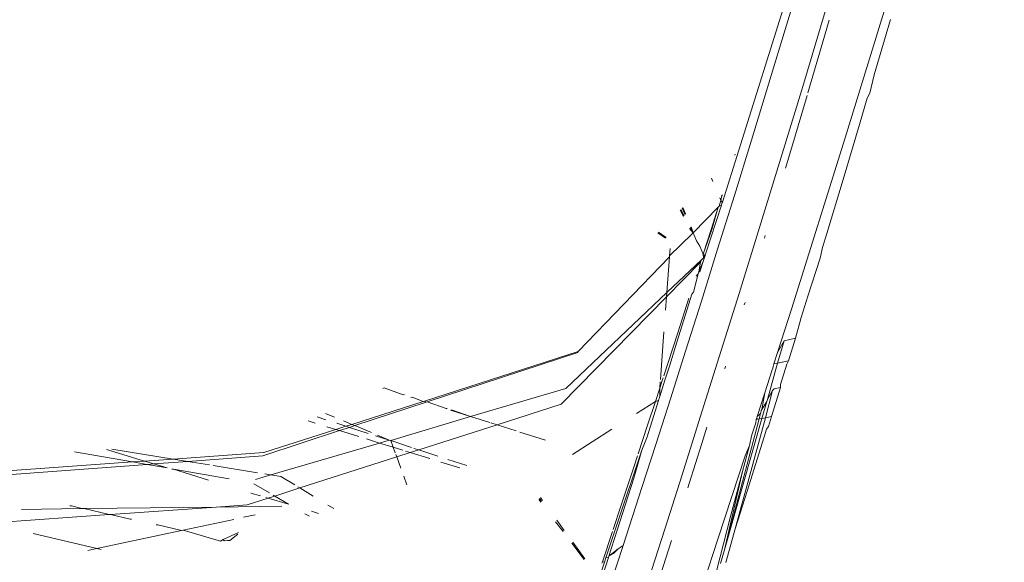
# Model space of a CAD drawing. Header units: millimetres. Extents: x 504675 to 860349, y -23215 to 63575.
# Tile 92 of 177: x 592442 to 592477, y 32748 to 32767. Entities that reach past the tile are written whole.
import ezdxf
from ezdxf import colors
from ezdxf.entities.mleader import LeaderData, LeaderLine
from ezdxf.math import Vec2, Vec3

# ---------------------------------------------------------------- set-up
doc = ezdxf.new("R2010")
doc.units = ezdxf.units.MM
doc.header["$LTSCALE"] = 10
doc.header["$PDMODE"] = 35
doc.header["$PDSIZE"] = -1000
doc.linetypes.add('LEVEL-F-OVERALL LAYOUT$0$HIDDEN', pattern=[0.375, 0.25, -0.125])
doc.layers.get('0').update_dxf_attribs({"linetype": 'CONTINUOUS'})
doc.layers.get('Defpoints').update_dxf_attribs({"color": 253, "linetype": 'CONTINUOUS'})
for name, color, linetype, lineweight in [('ARCH', 8, 'CONTINUOUS', 0), ('DIM', 8, 'CONTINUOUS', 15), ('furniture', 8, 'CONTINUOUS', 5), ('LEVEL - C OVERALL LAYOUT$0$A-EQPM', 8, 'CONTINUOUS', 5), ('level-C-ELEVATION-$0$I-ANNO-TEXT', 8, 'CONTINUOUS', 18)]:
    doc.layers.add(name, color=color, linetype=linetype, lineweight=lineweight)
doc.layers.add('LEVEL-F-OVERALL LAYOUT$0$DASH1L', color=8, linetype='LEVEL-F-OVERALL LAYOUT$0$HIDDEN')
doc.styles.add('level-C-ELEVATION-$0$KGD - Note', font='romans.shx', dxfattribs={"width": 0.7, "height": 2})
doc.styles.get("Standard").update_dxf_attribs({"font": 'verdana.ttf'})
doc.dimstyles.new('LBF 50', dxfattribs={"dimscale": 25, "dimtxt": 1.75, "dimasz": 1.75, "dimexe": 1, "dimexo": 1, "dimgap": 1, "dimtad": 1, "dimdec": 0, "dimrnd": 5, "dimzin": 12, "dimdsep": 46, "dimtxsty": 'Standard', "dimblk": 'CLOSEDBLANK', "dimcen": 0, "dimclrd": 256, "dimclre": 256, "dimclrt": 256, "dimadec": 0, "dimazin": 3, "dimtfac": 1, "dimtdec": 0, "dimtofl": 0, "dimtmove": 0, "dimatfit": 3, "dimldrblk": 'CLOSEDBLANK', "dimfxl": 0.18, "dimtolj": 1, "dimtzin": 0, "dimlwd": -1, "dimlwe": -1, "dimarcsym": 0})

# ---------------------------------------------------------------- blocks, each defined once
blk = doc.blocks.new('LEVEL - C OVERALL LAYOUT$0$Column Cladding - Column Cladding- 1200mm-V38-LEVEL C - PART PLAN 20')
at = {"layer": 'LEVEL - C OVERALL LAYOUT$0$A-EQPM', "color": 253, "lineweight": 5}
for radius, start, end in [(755, 270, 90), (746, 180, 360), (731, 180, 0)]:
    blk.add_arc((0, 0), radius, start, end, dxfattribs=at)
blk = doc.blocks.new('ARCH')
at = {"layer": 'LEVEL-F-OVERALL LAYOUT$0$DASH1L'}
h = blk.add_hatch(dxfattribs=at)
h.set_pattern_fill('ANGLE', color=8, scale=10, angle=352.0664)
h.set_pattern_definition([(352.0664444, (-404119.055, 373340.98), (9.6410197, 69.1814516), [50.8, -19.05]), (82.0664444, (-404119.055, 373340.98), (-69.1814516, 9.6410197), [50.8, -19.05])])
edge = h.paths.add_edge_path(flags=16)
edge.add_line((572074.712, 35847.062), (602196.904, 29528.217))
edge.add_line((602196.904, 29528.217), (599472.63, 39352.005))
edge.add_arc((597545.364, 38817.547), 2000, 15.499436, 89.998351)
edge.add_line((597545.422, 40817.547), (573256.113, 40817.547))
edge.add_arc((576210.344, 22394.182), 18658.72, 99.1099624, 106.6903327)
edge.add_line((570851.58, 40266.829), (572074.712, 35847.062))
h.paths.add_polyline_path([(583373.777, 40815.973), (583374.097, 40875.042), (586424.097, 40859.112), (586423.937, 40815.973)], flags=16)
h.paths.add_polyline_path([(600840.891, 34605.132), (600792.778, 34591.523), (599497.965, 39260.646), (599546.078, 39274.255)])
h.paths.add_polyline_path([(587210.4, 32671.778), (587194.965, 32598.383), (582692.955, 33542.787), (582708.389, 33616.182)])
edge = h.paths.add_edge_path()
edge.add_line((572071.73, 35387.893), (601863.317, 29138.4))
edge.add_arc((601986.5, 29725.619), 600, 258.152638, 375.499436)
edge.add_line((602564.68, 29885.956), (599906.265, 39472.258))
edge.add_arc((597545.364, 38817.547), 2450, 15.499436, 89.998351)
edge.add_line((597545.435, 41267.547), (573220.478, 41267.547))
edge.add_arc((576210.344, 22394.182), 19108.72, 99.0018321, 106.2358191)
edge.add_arc((571035.465, 40164.758), 600, 106.235819, 195.468967)
edge.add_line((570457.2, 40004.728), (571616.648, 35815.082))
edge.add_arc((572194.913, 35975.111), 600, 195.468967, 258.152638)
h.paths.add_polyline_path([(587210.4, 32671.778), (587195.409, 32600.494), (587195.432, 32600.49)])
at = {"layer": 'furniture'}
for p, q in [((592469.235, 32767.23), (592469.878, 32769.364)), ((592473.203, 32769.255), (592471.339, 32763.184)), ((592469.372, 32768.631), (592467.521, 32762.736)), ((592470.622, 32767.715), (592469.813, 32765.03)), ((592470.543, 32766.632), (592470.77, 32767.41)), ((592472.444, 32765.651), (592472.968, 32767.436)), ((592468.599, 32765.139), (592469.235, 32767.23)), ((592470.001, 32764.794), (592470.543, 32766.632)), ((592472.384, 32765.448), (592472.444, 32765.651)), ((592472.384, 32765.448), (592472.222, 32764.781)), ((592467.974, 32763.098), (592468.599, 32765.139)), ((592469.813, 32765.03), (592469.027, 32762.448)), ((592469.459, 32762.969), (592469.972, 32764.697)), ((592471.855, 32763.665), (592472.133, 32764.603)), ((592472.222, 32764.781), (592472.133, 32764.603)), ((592471.855, 32763.665), (592471.265, 32761.691)), ((592471.339, 32763.184), (592469.408, 32757.033)), ((592467.36, 32761.111), (592467.974, 32763.098)), ((592469.195, 32762.09), (592469.459, 32762.969)), ((592466.929, 32760.877), (592467.521, 32762.736)), ((592467.372, 32762.558), (592467.384, 32762.597)), ((592469.027, 32762.448), (592468.265, 32759.969)), ((592466.588, 32761.619), (592466.539, 32761.736)), ((592470.68, 32759.752), (592471.265, 32761.691)), ((592466.76, 32759.184), (592467.36, 32761.111)), ((592466.91, 32761.109), (592466.874, 32760.936)), ((592466.91, 32761.109), (592466.936, 32761.136)), ((592465.507, 32760.685), (592465.611, 32760.45)), ((592465.877, 32759.768), (592466.779, 32760.697)), ((592466.893, 32760.765), (592466.34, 32759.041)), ((592466.779, 32760.697), (592466.523, 32759.896)), ((592466.552, 32759.889), (592466.779, 32760.697)), ((592466.779, 32760.697), (592466.811, 32760.731)), ((592466.811, 32760.731), (592466.874, 32760.936)), ((592466.893, 32760.765), (592466.811, 32760.731)), ((592466.874, 32760.936), (592466.834, 32761.032)), ((592466.929, 32760.877), (592466.874, 32760.936)), ((592466.915, 32760.838), (592466.893, 32760.765)), ((592466.929, 32760.877), (592466.915, 32760.838)), ((592465.415, 32760.591), (592465.532, 32760.355)), ((592465.554, 32760.381), (592465.437, 32760.614)), ((592465.588, 32760.422), (592465.482, 32760.66)), ((592465.813, 32759.992), (592465.877, 32759.768)), ((592464.886, 32759.581), (592464.613, 32759.774)), ((592464.906, 32759.606), (592464.637, 32759.799)), ((592465.843, 32759.733), (592465.029, 32758.944)), ((592465.747, 32759.925), (592465.877, 32759.768)), ((592465.877, 32759.768), (592465.77, 32759.948)), ((592465.789, 32759.967), (592465.877, 32759.768)), ((592465.877, 32759.768), (592465.843, 32759.733)), ((592465.877, 32759.768), (592466.005, 32759.479)), ((592466.523, 32759.896), (592466.247, 32759.037)), ((592466.247, 32759.037), (592466.552, 32759.889)), ((592468.265, 32759.969), (592467.529, 32757.593)), ((592468.443, 32759.584), (592468.471, 32759.675)), ((592470.528, 32759.251), (592470.68, 32759.752)), ((592466.005, 32759.479), (592466.119, 32759.296)), ((592466.119, 32759.296), (592466.239, 32759.01)), ((592465.029, 32758.944), (592465.026, 32758.905)), ((592465.029, 32758.944), (592465.049, 32759.214)), ((592466.176, 32757.321), (592466.76, 32759.184)), ((592466.239, 32759.01), (592466.227, 32758.975)), ((592466.227, 32758.975), (592466.264, 32758.96)), ((592466.301, 32758.928), (592466.247, 32759.037)), ((592466.252, 32758.92), (592466.264, 32758.96)), ((592466.293, 32758.901), (592466.252, 32758.92)), ((592466.264, 32758.96), (592466.301, 32758.928)), ((592466.264, 32758.893), (592466.301, 32758.928)), ((592466.301, 32758.928), (592466.28, 32758.856)), ((592466.293, 32758.901), (592466.301, 32758.928)), ((592466.34, 32759.041), (592466.301, 32758.928)), ((592470.528, 32759.251), (592470.442, 32758.861)), ((592465.026, 32758.905), (592461.746, 32755.509)), ((592464.921, 32757.472), (592466.145, 32758.719)), ((592464.933, 32757.629), (592465.026, 32758.905)), ((592464.933, 32757.629), (592466.174, 32758.808)), ((592466.081, 32758.369), (592466.243, 32758.74)), ((592466.145, 32758.719), (592466.081, 32758.369)), ((592466.243, 32758.74), (592466.124, 32758.373)), ((592466.145, 32758.719), (592466.174, 32758.808)), ((592466.174, 32758.808), (592466.235, 32758.866)), ((592466.264, 32758.893), (592466.235, 32758.866)), ((592466.235, 32758.866), (592466.28, 32758.856)), ((592466.28, 32758.856), (592466.243, 32758.74)), ((592466.28, 32758.856), (592466.264, 32758.893)), ((592466.28, 32758.856), (592466.293, 32758.901)), ((592470.442, 32758.861), (592469.993, 32757.498)), ((592466.06, 32758.301), (592465.888, 32757.641)), ((592466.06, 32758.301), (592465.984, 32758.216)), ((592466.06, 32758.301), (592466.081, 32758.369)), ((592466.124, 32758.373), (592466.081, 32758.369)), ((592461.306, 32754.184), (592464.933, 32757.629)), ((592464.921, 32757.472), (592464.933, 32757.629)), ((592465.831, 32757.565), (592465.246, 32755.69)), ((592465.888, 32757.641), (592465.831, 32757.565)), ((592467.529, 32757.593), (592466.82, 32755.321)), ((592469.759, 32756.734), (592469.993, 32757.498)), ((592461.139, 32753.617), (592464.921, 32757.472)), ((592464.886, 32756.993), (592464.921, 32757.472)), ((592465.73, 32757.429), (592465.325, 32756.178)), ((592465.61, 32755.529), (592466.176, 32757.321)), ((592467.716, 32757.182), (592467.744, 32757.275)), ((592469.408, 32757.033), (592468.914, 32755.481)), ((592469.759, 32756.734), (592469.561, 32755.994)), ((592464.704, 32754.511), (592464.83, 32756.221)), ((592465.325, 32756.178), (592464.823, 32754.633)), ((592468.914, 32755.481), (592469.144, 32755.899)), ((592469.144, 32755.899), (592468.915, 32755.096)), ((592469.561, 32755.994), (592469.144, 32755.899)), ((592469.561, 32755.994), (592469.309, 32755.176)), ((592456.228, 32753.734), (592461.746, 32755.509)), ((592456.326, 32753.703), (592461.737, 32755.48)), ((592461.746, 32755.509), (592461.737, 32755.48)), ((592465.246, 32755.69), (592465.037, 32755.024)), ((592465.064, 32753.812), (592465.61, 32755.529)), ((592468.914, 32755.481), (592468.782, 32755.07)), ((592465.037, 32755.024), (592464.953, 32754.767)), ((592466.82, 32755.321), (592466.137, 32753.153)), ((592468.915, 32755.096), (592468.556, 32753.783)), ((592468.782, 32755.07), (592468.758, 32754.977)), ((592468.915, 32755.096), (592468.782, 32755.07)), ((592469.309, 32755.176), (592468.915, 32755.096)), ((592469.016, 32754.323), (592469.243, 32755.058)), ((592469.309, 32755.176), (592469.243, 32755.058)), ((592464.868, 32754.488), (592464.953, 32754.767)), ((592467.014, 32754.887), (592467.042, 32754.98)), ((592468.718, 32754.85), (592468.455, 32754.03)), ((592468.74, 32754.91), (592468.718, 32754.85)), ((592468.758, 32754.977), (592468.74, 32754.91)), ((592464.77, 32754.47), (592464.682, 32754.201)), ((592464.682, 32754.201), (592464.698, 32754.426)), ((592464.683, 32753.899), (592464.868, 32754.488)), ((592464.799, 32754.561), (592464.77, 32754.47)), ((592469.016, 32754.323), (592469.016, 32754.223)), ((592454.78, 32754.203), (592454.737, 32754.185)), ((592455.468, 32753.952), (592454.78, 32754.203)), ((592455.468, 32753.952), (592455.512, 32753.966)), ((592457.887, 32753.182), (592461.306, 32754.184)), ((592464.682, 32754.201), (592464.524, 32753.719)), ((592464.683, 32753.899), (592464.682, 32754.201)), ((592468.183, 32753.183), (592468.455, 32754.03)), ((592468.455, 32754.03), (592468.344, 32753.426)), ((592468.481, 32753.136), (592468.725, 32754.108)), ((592468.556, 32753.783), (592468.725, 32754.108)), ((592469.016, 32754.223), (592468.696, 32753.18)), ((592468.79, 32754.176), (592468.725, 32754.108)), ((592469.016, 32754.223), (592468.79, 32754.176)), ((592453.623, 32752.897), (592456.19, 32753.722)), ((592453.733, 32752.851), (592456.289, 32753.691)), ((592455.784, 32753.878), (592455.744, 32753.864)), ((592456.19, 32753.722), (592455.784, 32753.878)), ((592456.228, 32753.734), (592456.19, 32753.722)), ((592456.289, 32753.691), (592456.228, 32753.734)), ((592456.326, 32753.703), (592456.289, 32753.691)), ((592457.01, 32753.461), (592456.326, 32753.703)), ((592458.836, 32752.88), (592461.139, 32753.617)), ((592463.845, 32753.285), (592464.524, 32753.719)), ((592464.223, 32752.443), (592464.638, 32753.757)), ((592464.524, 32753.719), (592464.244, 32752.865)), ((592464.524, 32753.719), (592464.638, 32753.757)), ((592464.541, 32752.176), (592465.064, 32753.812)), ((592464.638, 32753.757), (592464.652, 32753.801)), ((592464.652, 32753.801), (592464.66, 32753.828)), ((592464.66, 32753.828), (592464.683, 32753.899)), ((592468.344, 32753.426), (592468.524, 32753.721)), ((592468.524, 32753.721), (592468.35, 32753.11)), ((592468.524, 32753.721), (592468.556, 32753.783)), ((592452.994, 32753.16), (592452.679, 32753.292)), ((592457.01, 32753.461), (592457.041, 32753.471)), ((592457.887, 32753.182), (592457.17, 32753.41)), ((592457.199, 32753.42), (592457.887, 32753.182)), ((592468.183, 32753.183), (592468.295, 32753.281)), ((592468.295, 32753.281), (592468.255, 32753.091)), ((592468.295, 32753.281), (592468.316, 32753.32)), ((592468.316, 32753.32), (592468.327, 32753.398)), ((592468.327, 32753.398), (592468.344, 32753.426)), ((592452.307, 32752.94), (592452.051, 32753.019)), ((592452.686, 32753.061), (592452.378, 32753.161)), ((592453.407, 32752.827), (592453.078, 32752.934)), ((592453.623, 32752.897), (592453.327, 32753.021)), ((592455.021, 32752.312), (592457.887, 32753.182)), ((592458.574, 32752.964), (592457.887, 32753.182)), ((592458.836, 32752.88), (592458.617, 32752.95)), ((592466.137, 32753.153), (592465.483, 32751.089)), ((592468.35, 32753.11), (592467.009, 32748.393)), ((592468.255, 32753.091), (592467.009, 32748.393)), ((592467.392, 32749.143), (592468.481, 32753.136)), ((592467.985, 32752.517), (592468.126, 32752.955)), ((592468.146, 32753.069), (592468.126, 32752.955)), ((592468.146, 32753.069), (592468.169, 32753.132)), ((592468.19, 32753.078), (592468.146, 32753.069)), ((592468.169, 32753.132), (592468.183, 32753.183)), ((592468.169, 32753.132), (592468.19, 32753.078)), ((592468.255, 32753.091), (592468.19, 32753.078)), ((592468.35, 32753.11), (592468.255, 32753.091)), ((592468.481, 32753.136), (592468.35, 32753.11)), ((592468.696, 32753.18), (592468.481, 32753.136)), ((592468.696, 32753.18), (592468.586, 32752.822)), ((592450.431, 32751.766), (592453.181, 32752.67)), ((592450.465, 32751.882), (592453.046, 32752.711)), ((592453.046, 32752.711), (592452.725, 32752.811)), ((592453.046, 32752.711), (592453.407, 32752.827)), ((592453.181, 32752.67), (592453.046, 32752.711)), ((592453.181, 32752.67), (592453.534, 32752.786)), ((592453.87, 32752.456), (592453.181, 32752.67)), ((592453.407, 32752.827), (592453.623, 32752.897)), ((592453.534, 32752.786), (592453.407, 32752.827)), ((592453.534, 32752.786), (592453.733, 32752.851)), ((592454.213, 32752.566), (592453.534, 32752.786)), ((592453.733, 32752.851), (592453.623, 32752.897)), ((592454.327, 32752.602), (592453.733, 32752.851)), ((592456.023, 32751.979), (592458.836, 32752.88)), ((592459.529, 32752.659), (592458.836, 32752.88)), ((592460.579, 32752.325), (592459.652, 32752.62)), ((592461.549, 32751.819), (592462.964, 32752.723)), ((592464.244, 32752.865), (592463.906, 32751.838)), ((592466.187, 32752.209), (592466.367, 32752.79)), ((592468.433, 32752.45), (592468.518, 32752.723)), ((592468.586, 32752.822), (592468.518, 32752.723)), ((592450.715, 32751.081), (592454.619, 32752.225)), ((592454.619, 32752.225), (592454.145, 32752.371)), ((592454.958, 32752.324), (592454.47, 32752.482)), ((592454.958, 32752.324), (592454.548, 32752.51)), ((592454.619, 32752.225), (592454.958, 32752.324)), ((592455.108, 32752.073), (592454.619, 32752.225)), ((592455.021, 32752.312), (592454.958, 32752.324)), ((592455.762, 32752.063), (592455.021, 32752.312)), ((592455.108, 32752.073), (592455.021, 32752.312)), ((592464.223, 32752.443), (592464.034, 32751.97)), ((592465.741, 32750.777), (592466.187, 32752.209)), ((592468.433, 32752.45), (592467.818, 32750.494)), ((592467.985, 32752.517), (592467.904, 32752.14)), ((592445.75, 32751.546), (592443.657, 32751.909)), ((592446.179, 32751.576), (592444.809, 32751.991)), ((592447.204, 32751.649), (592445.007, 32752.005)), ((592447.204, 32751.649), (592450.465, 32751.882)), ((592455.18, 32751.877), (592455.108, 32752.073)), ((592455.457, 32751.965), (592455.108, 32752.073)), ((592455.235, 32751.727), (592455.723, 32751.883)), ((592455.723, 32751.883), (592455.554, 32751.935)), ((592455.723, 32751.883), (592456.023, 32751.979)), ((592456.429, 32751.665), (592455.723, 32751.883)), ((592456.023, 32751.979), (592455.852, 32752.034)), ((592456.712, 32751.755), (592456.023, 32751.979)), ((592464.034, 32751.97), (592463.132, 32749.251)), ((592463.755, 32750.97), (592464.034, 32751.97)), ((592464.042, 32750.627), (592464.541, 32752.176)), ((592467.904, 32752.14), (592467.655, 32751.21)), ((592467.904, 32752.14), (592467.743, 32751.769)), ((592438.656, 32751.04), (592445.75, 32751.546)), ((592445.75, 32751.546), (592446.179, 32751.576)), ((592446.267, 32751.456), (592445.75, 32751.546)), ((592446.179, 32751.576), (592447.204, 32751.649)), ((592446.515, 32751.474), (592446.179, 32751.576)), ((592446.515, 32751.474), (592447.727, 32751.565)), ((592447.727, 32751.565), (592447.204, 32751.649)), ((592447.727, 32751.565), (592450.431, 32751.766)), ((592448.512, 32751.438), (592447.727, 32751.565)), ((592451.754, 32750.612), (592455.235, 32751.727)), ((592455.235, 32751.727), (592455.201, 32751.819)), ((592455.381, 32751.328), (592455.235, 32751.727)), ((592457.499, 32751.334), (592456.82, 32751.544)), ((592457.756, 32751.417), (592457.071, 32751.639)), ((592463.884, 32751.77), (592463.749, 32751.362)), ((592467.743, 32751.769), (592466.78, 32748.805)), ((592439.176, 32750.927), (592446.267, 32751.456)), ((592446.267, 32751.456), (592446.515, 32751.474)), ((592446.992, 32751.33), (592446.267, 32751.456)), ((592446.992, 32751.33), (592446.515, 32751.474)), ((592447.218, 32751.291), (592447.158, 32751.285)), ((592449.219, 32750.943), (592447.218, 32751.291)), ((592448.473, 32750.89), (592447.218, 32751.291)), ((592450.234, 32751.159), (592448.642, 32751.417)), ((592463.749, 32751.362), (592463.286, 32749.961)), ((592467.655, 32751.21), (592467.009, 32748.393)), ((592467.655, 32751.21), (592467.216, 32749.588)), ((592450.157, 32750.918), (592450.715, 32751.081)), ((592450.715, 32751.081), (592450.494, 32751.117)), ((592451.074, 32751.023), (592450.715, 32751.081)), ((592451.572, 32750.722), (592451.074, 32751.023)), ((592455.602, 32750.723), (592455.487, 32751.037)), ((592462.857, 32748.162), (592463.755, 32750.97)), ((592465.483, 32751.089), (592464.857, 32749.13)), ((592450.345, 32750.328), (592450.001, 32750.432)), ((592450.671, 32750.433), (592450.107, 32750.763)), ((592450.856, 32750.324), (592451.754, 32750.612)), ((592451.754, 32750.612), (592451.684, 32750.654)), ((592452.237, 32750.319), (592451.754, 32750.612)), ((592464.042, 32750.627), (592463.369, 32748.553)), ((592465.69, 32750.612), (592465.741, 32750.777)), ((592467.392, 32749.143), (592467.818, 32750.494)), ((592449.864, 32750.007), (592450.617, 32750.248)), ((592450.617, 32750.248), (592450.531, 32750.273)), ((592450.617, 32750.248), (592450.856, 32750.324)), ((592451.35, 32750.034), (592450.617, 32750.248)), ((592450.856, 32750.324), (592450.795, 32750.36)), ((592451.35, 32750.034), (592450.856, 32750.324)), ((592460.411, 32750.1), (592460.338, 32750.195)), ((592460.438, 32750.128), (592460.364, 32750.229)), ((592460.394, 32750.27), (592460.472, 32750.163)), ((592441.755, 32749.845), (592443.931, 32749.87)), ((592443.49, 32749.967), (592443.56, 32749.972)), ((592443.56, 32749.972), (592443.931, 32749.87)), ((592443.931, 32749.87), (592444.015, 32749.871)), ((592444.015, 32749.871), (592448.749, 32749.928)), ((592444.015, 32749.871), (592444.91, 32749.656)), ((592444.957, 32749.659), (592448.749, 32749.928)), ((592448.749, 32749.928), (592449.864, 32750.007)), ((592448.749, 32749.928), (592451.105, 32749.956)), ((592452.43, 32749.702), (592452.176, 32749.778)), ((592452.97, 32749.876), (592452.763, 32750.001)), ((592463.286, 32749.961), (592463.006, 32749.121)), ((592440.569, 32749.349), (592444.91, 32749.656)), ((592444.91, 32749.656), (592444.957, 32749.659)), ((592444.957, 32749.659), (592445.659, 32749.492)), ((592445.709, 32749.497), (592445.659, 32749.492)), ((592449.38, 32749.485), (592447.559, 32749.097)), ((592450.15, 32749.649), (592449.728, 32749.559)), ((592452.099, 32749.596), (592451.94, 32749.689)), ((592461.206, 32749.049), (592460.939, 32749.402)), ((592460.981, 32749.459), (592461.247, 32749.092)), ((592467.216, 32749.588), (592465.993, 32744.773)), ((592447.51, 32749.086), (592444.47, 32748.438)), ((592446.594, 32749.287), (592446.657, 32749.292)), ((592447.51, 32749.086), (592446.657, 32749.292)), ((592447.559, 32749.097), (592447.51, 32749.086)), ((592448.9, 32748.708), (592447.559, 32749.097)), ((592449.552, 32749.016), (592449.007, 32748.758)), ((592462.62, 32747.962), (592462.985, 32749.056)), ((592463.132, 32749.251), (592462.747, 32748.101)), ((592464.857, 32749.13), (592464.261, 32747.277)), ((592467.05, 32747.935), (592467.392, 32749.143)), ((592444.47, 32748.438), (592442.177, 32748.973)), ((592449.007, 32748.758), (592448.9, 32748.708)), ((592449.038, 32748.718), (592449.007, 32748.758)), ((592449.038, 32748.718), (592449.087, 32748.741)), ((592449.087, 32748.741), (592449.155, 32748.726)), ((592449.155, 32748.726), (592449.243, 32748.732)), ((592449.243, 32748.732), (592449.533, 32748.957)), ((592461.553, 32748.668), (592461.99, 32748.066)), ((592464.367, 32746.414), (592465.097, 32748.725)), ((592466.78, 32748.805), (592465.835, 32745.928)), ((592444.47, 32748.438), (592444.146, 32748.369)), ((592444.62, 32748.403), (592444.47, 32748.438)), ((592461.968, 32748.043), (592461.524, 32748.629)), ((592462.831, 32746.902), (592463.369, 32748.553)), ((592463.016, 32748.297), (592463.192, 32748.424)), ((592463.192, 32748.424), (592463.022, 32748.263)), ((592463.192, 32748.424), (592463.369, 32748.553)), ((592467.009, 32748.393), (592466.868, 32747.897)), ((592462.698, 32747.954), (592462.494, 32747.347)), ((592462.84, 32748.111), (592462.565, 32747.254)), ((592462.62, 32747.962), (592462.603, 32747.913)), ((592462.62, 32747.962), (592462.698, 32747.954)), ((592462.698, 32747.954), (592462.747, 32748.101)), ((592462.747, 32748.101), (592462.84, 32748.111)), ((592462.84, 32748.111), (592462.857, 32748.162)), ((592462.857, 32748.162), (592463.016, 32748.297)), ((592463.022, 32748.263), (592462.857, 32748.162))]:
    blk.add_line(p, q, dxfattribs=at)
at = {"color": 253, "lineweight": 5, "rotation": 352.0664444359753}
blk.add_blockref('LEVEL - C OVERALL LAYOUT$0$Column Cladding - Column Cladding- 1200mm-V38-LEVEL C - PART PLAN 20', (591721.713, 33073.944), dxfattribs=at)
blk = doc.blocks.new('level-C-ELEVATION-$0$_Open90')
at = {"color": 0, "linetype": 'ByBlock', "lineweight": -2}
for p, q in [((-0.5, 0.5), (0, 0)), ((0, 0), (-1, 0)), ((0, 0), (-0.5, -0.5))]:
    blk.add_line(p, q, dxfattribs=at)
blk = doc.blocks.new('_ClosedBlank')
at = {"color": 0, "linetype": 'ByBlock', "lineweight": -2}
for p, q in [((-1, 0.16667), (0, 0)), ((-1, 0.16667), (-1, -0.16667)), ((0, 0), (-1, -0.16667))]:
    blk.add_line(p, q, dxfattribs=at)
blk = doc.blocks.new('*D67')
at = {"layer": 'Defpoints', "color": 0, "ltscale": 0.25, "transparency": 16777216}
for p in [(592954.14, 34131.711), (593370.787, 32690.738), (592853.033, 32541.033)]:
    blk.add_point(p, dxfattribs=at)
at = {"layer": 'DIM', "ltscale": 0.25}
for p, q in [((592930.124, 34124.767), (592412.37, 33975.062)), ((592448.538, 33939.978), (592840.881, 32583.061)), ((593346.771, 32683.793), (592829.017, 32534.089))]:
    blk.add_line(p, q, dxfattribs=at)
at = {"layer": 'DIM', "ltscale": 0.25, "xscale": 43.75, "yscale": 43.75, "zscale": 43.75}
for p, rotation in [((592436.386, 33982.006), 106.1268337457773), ((592853.033, 32541.033), 286.1268337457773)]:
    blk.add_blockref('_ClosedBlank', p, dxfattribs=dict(at, rotation=rotation))
at = {"layer": 'DIM', "ltscale": 0.25, "insert": (592718.726, 33282.921), "char_height": 100, "attachment_point": 5, "rotation": 286.1268}
blk.add_mtext('\\A1;1500', dxfattribs=at)

msp = doc.modelspace()

# ---------------------------------------------------------------- block references
at = {"layer": 'ARCH'}
msp.add_blockref('ARCH', (0, 0), dxfattribs=at)

# ---------------------------------------------------------------- dimensions: what is measured, and where the dimension line sits
at = {"layer": 'DIM', "color": 1, "ltscale": 0.25}
dim = msp.add_linear_dim(base=(592853.033, 32541.033), p1=(592954.14, 34131.711), p2=(593370.787, 32690.738), angle=106.1268, dimstyle='LBF 50', override={"dimtxt": 4, "dimtad": 3}, dxfattribs=at)
dim.commit()
dim.dimension.update_dxf_attribs({"geometry": '*D67', "text_midpoint": (592718.726, 33282.921)})

# ---------------------------------------------------------------- leaders
at = {"layer": 'level-C-ELEVATION-$0$I-ANNO-TEXT', "ltscale": 0.25}
ml = msp.add_multileader_mtext('Standard', dxfattribs=at)
ml.set_content('{\\fIBM Plex Mono Medium|b0|i0|c0|p49;SIGNAGE}', color=142, style='level-C-ELEVATION-$0$KGD - Note')
ml.set_leader_properties(color=1)
ml.set_arrow_properties(name='level-C-ELEVATION-$0$_Open90')
ml.build(insert=Vec2(0, 0))
ml.multileader.update_dxf_attribs({"text_right_attachment_type": 3, "dogleg_length": 3, "arrow_head_size": 100, "scale": 50})
ctx = ml.context
ctx.base_point, ctx.scale, ctx.char_height, ctx.arrow_head_size, ctx.landing_gap_size, ctx.plane_origin, ctx.plane_x_axis, ctx.plane_y_axis = Vec3(635485.687, 31928.669), 50, 100, 100, 50, Vec3(635310.34, 32749.039), Vec3(0.965084, 0.261939), Vec3(-0.261939, 0.965084)
ctx.right_attachment, ctx.text_align_type = 3, 2
notes = []
notes.append((ctx, [(1, (1, 1, 0), (636135.51, 32105.041), (-0.965084, -0.261939), 150, [(0, [(636640.118, 33032.464)], 0, [])])]))
ctx.mtext.insert, ctx.mtext.text_direction, ctx.mtext.rotation, ctx.mtext.width, ctx.mtext.alignment, ctx.mtext.flow_direction = Vec3(635932.016, 32091.257), Vec3(0.965084, 0.261939), 0.265031, 1652.66293, 3, 5
for ctx, leaders in notes:
    for number, flags, end, landing, length, lines in leaders:
        leader = LeaderData()
        leader.index, (leader.has_last_leader_line, leader.has_dogleg_vector, leader.attachment_direction) = number, flags
        leader.last_leader_point, leader.dogleg_vector, leader.dogleg_length = Vec3(end), Vec3(landing), length
        for number, points, colour, breaks in lines:
            line = LeaderLine()
            line.index, line.vertices, line.color, line.breaks = number, Vec3.list(points), colors.encode_raw_color(colour), breaks
            leader.lines.append(line)
        ctx.leaders.append(leader)

doc.saveas('drawing.dxf')
